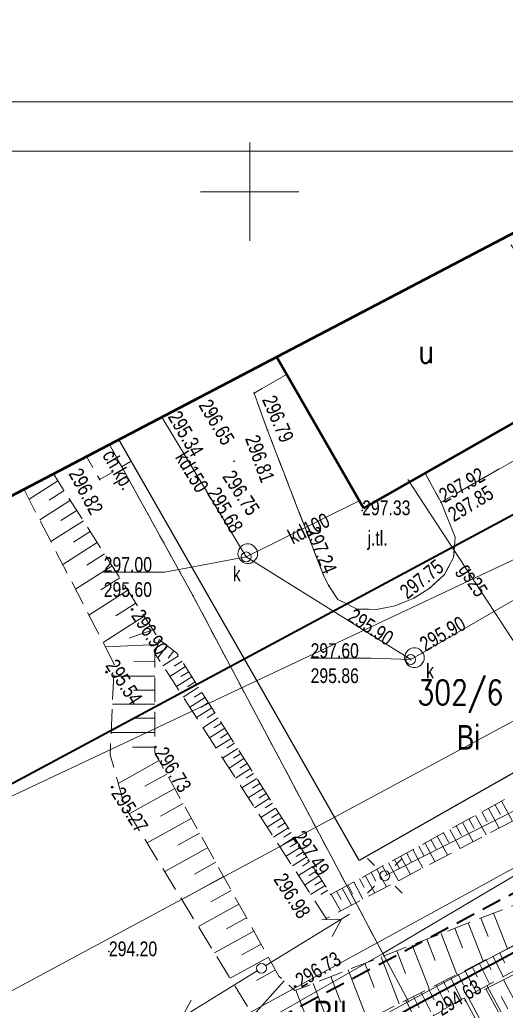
# Model space of a CAD drawing. Header units: metres. Extents: x 7437415 to 7437762, y 5556624 to 5556902.
# Tile 27 of 36: x 7437638 to 7437663, y 5556759 to 5556809. Entities that reach past the tile are written whole.
import ezdxf
from ezdxf.enums import TextEntityAlignment as Align

# ---------------------------------------------------------------- set-up
doc = ezdxf.new("R2010")
doc.units = ezdxf.units.M
doc.header["$MEASUREMENT"] = 0
for name, pattern in [('BUBZ01-500', [1.75, 1.25, -0.5]), ('DGN Style 3', [8.60601, 6.14715, -2.45886]), ('EGBU01-500', [1, 0.5, -0.5]), ('KTCR02-500', [1.5, 1, -0.5]), ('KTJZ01-500', [2, 1.5, -0.5])]:
    doc.linetypes.add(name, pattern=pattern)
doc.layers.get('0').update_dxf_attribs({"color": 250, "lineweight": 5})
for name, color, linetype, lineweight in [('203-Punkt załamania granicy działki nie stabilizowany', 7, 'Continuous', 5), ('510-Podpora jednosłupowa symb.-STPOW', 7, 'Continuous', 5), ('_TABELKA', 7, 'Continuous', 9), ('BUBZ01', 250, 'Continuous', 5), ('BUIB02_01', 250, 'Continuous', 5), ('D_skarpa', 7, 'DGN Style 3', 20), ('D_skarpa-symbol', 7, 'Continuous', 20), ('EGBB01', 250, 'Continuous', 5), ('EGBD03', 250, 'Continuous', 5), ('EGBK02', 250, 'Continuous', 5), ('EGBP04_03', 250, 'Continuous', 5), ('EGBU01', 250, 'Continuous', 5), ('komora podziemna - przewód kanalizacyjny (powierzchnia)', 7, 'Continuous', 5), ('KTCR02', 250, 'Continuous', 5), ('KTJZ01', 250, 'Continuous', 5), ('KTKR01', 250, 'Continuous', 5), ('latarnia (punkt)', 7, 'Continuous', 5), ('MPZP', 250, 'Continuous', 5), ('przewód elektroenergetyczny (linia)', 7, 'Continuous', 5), ('przewód gazowy (linia)', 7, 'Continuous', 5), ('przewód gazowy (linia)-Atr1', 7, 'Continuous', 5), ('przewód kanalizacyjny (linia)', 7, 'Continuous', 5), ('przewód kanalizacyjny (linia)-Atr1', 7, 'Continuous', 5), ('punkt o określonej wysokości (sieć kanalizacyjna)', 7, 'Continuous', 5), ('punkt o określonej wysokości (sieć kanalizacyjna)-Atr2', 7, 'Continuous', 5), ('punkt o określonej wysokości (sieć kanalizacyjna)-Atr3', 7, 'Continuous', 5), ('punkt wysokościowy naturalny', 7, 'Continuous', 5), ('punkt wysokościowy sztuczny', 7, 'Continuous', 5), ('RTPW01', 250, 'Continuous', 5), ('RTPW02', 250, 'Continuous', 5), ('rzedne dla projektanta', 250, 'Continuous', 5), ('SUPE04', 250, 'Continuous', 5), ('SUPG_01', 250, 'Continuous', 5), ('SUPT_01', 250, 'Continuous', 5), ('SUPW_01', 250, 'Continuous', 5), ('SUSM04_01_E', 250, 'Continuous', 5), ('Warstwa 1', 250, 'Continuous', 5), ('Warstwa 3', 250, 'Continuous', 5), ('właz okrągły - siec kanalizacyjna (punkt)', 7, 'Continuous', 5), ('właz okrągły - siec kanalizacyjna (punkt)-Atr17', 7, 'Continuous', 5)]:
    doc.layers.add(name, color=color, linetype=linetype, lineweight=lineweight)
doc.styles.get("Standard").update_dxf_attribs({"font": 'txt.shx', "width": 0.75})
doc.linetypes.add('KTOK05_01-500', pattern='A,3.75,[13,dgnlstyle-rozp_2015.shx,S=0.002778,R=0,X=0,Y=0],3.75', length=7.5)

# ---------------------------------------------------------------- blocks, each defined once
blk = doc.blocks.new('PW01')
at = {"layer": 'punkt wysokościowy naturalny', "linetype": 'Continuous', "lineweight": 13}
h = blk.add_hatch(color=0, dxfattribs=at)
edge = h.paths.add_edge_path()
edge.add_arc((0, 0), 0.45, 0, 360)
blk = doc.blocks.new('US22')
at = {"color": 0, "linetype": 'Continuous', "lineweight": 13, "ltscale": 10}
blk.add_circle((0, 0), 2.5, dxfattribs=at)
blk = doc.blocks.new('SM01')
at = {"color": 0, "linetype": 'Continuous', "lineweight": 13, "ltscale": 10}
for p, q in [((-5.3, 5.31), (-8.83, 8.84)), ((5.31, 5.31), (8.84, 8.84)), ((-5.3, -5.3), (-8.83, -8.83)), ((5.31, -5.3), (8.84, -8.83))]:
    blk.add_line(p, q, dxfattribs=at)
blk.add_circle((0, 0), 2.5, dxfattribs=at)
blk = doc.blocks.new('203')
at = {"layer": '203-Punkt załamania granicy działki nie stabilizowany', "linetype": 'Continuous', "lineweight": 13}
h = blk.add_hatch(color=96, dxfattribs=at)
edge = h.paths.add_edge_path()
edge.add_arc((0, 0), 0.45, 0, 360)
blk = doc.blocks.new('PW02')
at = {"layer": 'punkt wysokościowy sztuczny', "linetype": 'Continuous', "lineweight": 13}
h = blk.add_hatch(color=0, dxfattribs=at)
edge = h.paths.add_edge_path()
edge.add_arc((0, 0), 0.45, 0, 360)
blk = doc.blocks.new('510')
at = {"layer": '510-Podpora jednosłupowa symb.-STPOW', "color": 0, "linetype": 'Continuous', "lineweight": 13}
blk.add_circle((0, 0), 2.5, dxfattribs=at)
blk = doc.blocks.new('SUPE04')
at = {"layer": 'SUPE04', "color": 1, "linetype": 'Continuous', "lineweight": 13}
blk.add_line((5.25, 0), (0.25, 0), dxfattribs=at)
at = {"layer": 'SUPE04', "color": 1, "linetype": 'Continuous', "lineweight": 13, "flags": 128}
blk.add_lwpolyline([(3.9, 0.5), (4.766, 0), (3.9, -0.5)], dxfattribs=at)

msp = doc.modelspace()

# ---------------------------------------------------------------- linework, layer by layer
at = {"layer": '_TABELKA', "color": 7}
for points in [[(7437755.425, 5556804.566), (7437414.651, 5556804.566), (7437414.651, 5556658.066), (7437755.425, 5556658.066)], [(7437752.925, 5556802.066), (7437417.151, 5556802.066), (7437417.151, 5556660.566), (7437752.925, 5556660.566)]]:
    msp.add_lwpolyline(points, close=True, dxfattribs=at)
at = {"layer": 'BUBZ01', "color": 7, "linetype": 'BUBZ01-500', "lineweight": 13, "flags": 128}
for points in [[(7437640.018, 5556785.654), (7437638.515, 5556784.867), (7437643.11, 5556775.98), (7437642.9, 5556771.37), (7437643.65, 5556768.72), (7437650.54, 5556757.5), (7437653.18, 5556756.46), (7437670.11, 5556765.04), (7437677.9, 5556769.59), (7437683.09, 5556775.4), (7437676.3, 5556770.28), (7437669.43, 5556766.05), (7437652.3, 5556759.37), (7437651.48, 5556760.11), (7437645.17, 5556771.48), (7437645.18, 5556776.52), (7437645.4, 5556777.22), (7437640.018, 5556785.654)], [(7437645.4, 5556777.22), (7437646.3, 5556776.53), (7437654.12, 5556764.26), (7437666.36, 5556770.95), (7437677.29, 5556776.98), (7437678.76, 5556776.43), (7437667.36, 5556770.08), (7437653.89, 5556763.04), (7437645.18, 5556776.52), (7437645.4, 5556777.22)]]:
    msp.add_lwpolyline(points, close=True, dxfattribs=at)
at = {"layer": 'BUBZ01', "color": 7, "linetype": 'Continuous', "lineweight": 13, "flags": 128}
for points in [[(7437640.25, 5556785.29), (7437638.78, 5556784.36)], [(7437640.56, 5556784.81), (7437639.8, 5556784.32)], [(7437640.88, 5556784.31), (7437639.32, 5556783.31)], [(7437641.21, 5556783.79), (7437640.4, 5556783.28)], [(7437641.54, 5556783.26), (7437639.89, 5556782.21)], [(7437641.89, 5556782.72), (7437641.04, 5556782.17)], [(7437642.25, 5556782.16), (7437640.5, 5556781.04)], [(7437642.62, 5556781.58), (7437641.72, 5556781)], [(7437643, 5556780.98), (7437641.14, 5556779.79)], [(7437643.39, 5556780.36), (7437642.43, 5556779.75)], [(7437643.8, 5556779.73), (7437641.82, 5556778.47)], [(7437644.21, 5556779.08), (7437643.2, 5556778.43)], [(7437644.64, 5556778.41), (7437642.55, 5556777.07)], [(7437645.08, 5556777.72), (7437643.87, 5556777.29)], [(7437645.32, 5556776.97), (7437642.66, 5556776.86)], [(7437645.8, 5556776.92), (7437645.32, 5556776.3)], [(7437646.38, 5556776.4), (7437645.59, 5556775.88)], [(7437646.15, 5556776.65), (7437645.86, 5556776.27)], [(7437645.18, 5556776.11), (7437644.11, 5556776.12)], [(7437646.56, 5556776.13), (7437646.16, 5556775.87)], [(7437646.73, 5556775.86), (7437645.93, 5556775.35)], [(7437646.9, 5556775.59), (7437646.5, 5556775.34)], [(7437645.18, 5556775.36), (7437643.08, 5556775.36)], [(7437647.06, 5556775.33), (7437646.27, 5556774.83)], [(7437647.23, 5556775.07), (7437646.84, 5556774.82)], [(7437645.18, 5556774.65), (7437644.11, 5556774.65)], [(7437647.4, 5556774.8), (7437646.61, 5556774.3)], [(7437647.57, 5556774.54), (7437647.18, 5556774.29)], [(7437645.17, 5556773.94), (7437643.02, 5556773.94)], [(7437647.73, 5556774.28), (7437646.95, 5556773.78)], [(7437647.9, 5556774.02), (7437647.51, 5556773.77)], [(7437648.07, 5556773.76), (7437647.29, 5556773.26)], [(7437648.23, 5556773.5), (7437647.84, 5556773.25)], [(7437645.17, 5556773.22), (7437644.08, 5556773.22)], [(7437648.4, 5556773.24), (7437647.62, 5556772.74)], [(7437648.56, 5556772.98), (7437648.18, 5556772.73)], [(7437645.17, 5556772.49), (7437642.95, 5556772.5)], [(7437648.73, 5556772.72), (7437647.96, 5556772.22)], [(7437648.89, 5556772.46), (7437648.51, 5556772.21)], [(7437649.06, 5556772.2), (7437648.29, 5556771.71)], [(7437649.22, 5556771.95), (7437648.84, 5556771.7)], [(7437645.17, 5556771.76), (7437644.04, 5556771.76)], [(7437649.39, 5556771.69), (7437648.62, 5556771.2)], [(7437649.55, 5556771.43), (7437649.17, 5556771.19)], [(7437645.4, 5556771.07), (7437643.31, 5556769.91)], [(7437649.71, 5556771.18), (7437648.95, 5556770.69)], [(7437649.87, 5556770.92), (7437649.49, 5556770.68)], [(7437645.78, 5556770.38), (7437644.66, 5556769.76)], [(7437650.04, 5556770.67), (7437649.28, 5556770.18)], [(7437650.2, 5556770.41), (7437649.82, 5556770.17)], [(7437650.36, 5556770.16), (7437649.6, 5556769.68)], [(7437650.52, 5556769.91), (7437650.14, 5556769.67)], [(7437646.19, 5556769.65), (7437643.87, 5556768.36)], [(7437650.68, 5556769.65), (7437649.93, 5556769.17)], [(7437650.84, 5556769.4), (7437650.47, 5556769.16)], [(7437646.61, 5556768.89), (7437645.47, 5556768.25)], [(7437651, 5556769.15), (7437650.25, 5556768.67)], [(7437651.16, 5556768.9), (7437650.79, 5556768.66)], [(7437662.81, 5556769.01), (7437663.37, 5556767.99)], [(7437651.32, 5556768.65), (7437650.57, 5556768.17)], [(7437651.48, 5556768.4), (7437651.11, 5556768.16)], [(7437661.81, 5556768.46), (7437662.08, 5556767.96)], [(7437662.14, 5556768.64), (7437662.69, 5556767.64)], [(7437662.47, 5556768.83), (7437662.75, 5556768.32)], [(7437647.03, 5556768.13), (7437644.78, 5556766.88)], [(7437651.64, 5556768.15), (7437650.89, 5556767.68)], [(7437651.8, 5556767.9), (7437651.43, 5556767.67)], [(7437660.82, 5556767.92), (7437661.36, 5556766.94)], [(7437661.15, 5556768.1), (7437661.42, 5556767.61)], [(7437661.48, 5556768.28), (7437662.02, 5556767.29)], [(7437647.45, 5556767.37), (7437646.34, 5556766.76)], [(7437651.96, 5556767.65), (7437651.21, 5556767.18)], [(7437652.11, 5556767.41), (7437651.74, 5556767.17)], [(7437659.86, 5556767.4), (7437660.12, 5556766.91)], [(7437660.18, 5556767.57), (7437660.71, 5556766.6)], [(7437660.5, 5556767.75), (7437660.77, 5556767.26)], [(7437652.27, 5556767.16), (7437651.53, 5556766.69)], [(7437652.43, 5556766.91), (7437652.06, 5556766.68)], [(7437658.91, 5556766.88), (7437659.42, 5556765.93)], [(7437659.22, 5556767.05), (7437659.48, 5556766.57)], [(7437659.54, 5556767.22), (7437660.06, 5556766.27)], [(7437647.86, 5556766.63), (7437645.68, 5556765.42)], [(7437652.59, 5556766.67), (7437651.85, 5556766.2)], [(7437652.74, 5556766.42), (7437652.37, 5556766.19)], [(7437657.98, 5556766.37), (7437658.23, 5556765.9)], [(7437658.29, 5556766.54), (7437658.8, 5556765.6)], [(7437658.6, 5556766.71), (7437658.85, 5556766.24)], [(7437648.27, 5556765.9), (7437647.19, 5556765.3)], [(7437652.9, 5556766.18), (7437652.17, 5556765.71)], [(7437653.05, 5556765.93), (7437652.69, 5556765.7)], [(7437657.06, 5556765.87), (7437657.56, 5556764.96)], [(7437657.37, 5556766.03), (7437657.62, 5556765.58)], [(7437657.67, 5556766.2), (7437658.17, 5556765.28)], [(7437653.21, 5556765.69), (7437652.48, 5556765.22)], [(7437653.37, 5556765.44), (7437653, 5556765.21)], [(7437656.17, 5556765.38), (7437656.41, 5556764.93)], [(7437656.46, 5556765.54), (7437656.95, 5556764.64)], [(7437656.76, 5556765.7), (7437657.01, 5556765.25)], [(7437648.67, 5556765.18), (7437646.55, 5556764)], [(7437653.52, 5556765.2), (7437652.79, 5556764.74)], [(7437653.67, 5556764.96), (7437653.31, 5556764.73)], [(7437655.29, 5556764.9), (7437655.76, 5556764.02)], [(7437655.58, 5556765.06), (7437655.82, 5556764.62)], [(7437655.87, 5556765.22), (7437656.36, 5556764.33)], [(7437649.06, 5556764.47), (7437648.02, 5556763.89)], [(7437653.83, 5556764.72), (7437653.1, 5556764.26)], [(7437653.98, 5556764.48), (7437653.62, 5556764.25)], [(7437654.42, 5556764.43), (7437654.66, 5556764)], [(7437654.71, 5556764.58), (7437655.18, 5556763.71)], [(7437655, 5556764.74), (7437655.23, 5556764.3)], [(7437654.15, 5556764.27), (7437654.61, 5556763.42)], [(7437649.45, 5556763.77), (7437647.39, 5556762.63)], [(7437649.83, 5556763.08), (7437648.82, 5556762.52)], [(7437661.76, 5556763.06), (7437662.13, 5556762.12)], [(7437662.4, 5556763.31), (7437663.11, 5556761.49)], [(7437650.21, 5556762.4), (7437648.21, 5556761.29)], [(7437660.43, 5556762.54), (7437660.82, 5556761.54)], [(7437661.11, 5556762.81), (7437661.87, 5556760.86)], [(7437659.01, 5556761.99), (7437659.43, 5556760.91)], [(7437659.73, 5556762.27), (7437660.54, 5556760.19)], [(7437650.58, 5556761.73), (7437649.6, 5556761.19)], [(7437657.48, 5556761.39), (7437657.93, 5556760.24)], [(7437658.26, 5556761.69), (7437659.12, 5556759.47)], [(7437650.95, 5556761.07), (7437649.01, 5556760)], [(7437656.68, 5556761.08), (7437657.61, 5556758.7)], [(7437662.02, 5556760.94), (7437662.28, 5556760.42)], [(7437662.37, 5556761.12), (7437662.89, 5556760.09)], [(7437662.71, 5556761.29), (7437662.97, 5556760.78)], [(7437651.31, 5556760.42), (7437650.35, 5556759.89)], [(7437655, 5556760.42), (7437655.99, 5556757.88)], [(7437655.86, 5556760.76), (7437656.33, 5556759.53)], [(7437660.95, 5556760.4), (7437661.5, 5556759.33)], [(7437661.31, 5556760.58), (7437661.58, 5556760.05)], [(7437661.67, 5556760.76), (7437662.2, 5556759.71)], [(7437651.76, 5556759.86), (7437650.17, 5556758.1)], [(7437654.12, 5556760.08), (7437654.63, 5556758.77)], [(7437659.85, 5556759.84), (7437660.13, 5556759.29)], [(7437660.22, 5556760.03), (7437660.78, 5556758.93)], [(7437660.59, 5556760.22), (7437660.87, 5556759.67)], [(7437652.34, 5556759.39), (7437652.89, 5556757.99)], [(7437653.22, 5556759.73), (7437654.28, 5556757.02)], [(7437659.1, 5556759.46), (7437659.39, 5556758.9)], [(7437659.48, 5556759.65), (7437660.05, 5556758.53)], [(7437662.99, 5556757.9), (7437662.06, 5556759.63)], [(7437657.94, 5556758.87), (7437658.53, 5556757.71)], [(7437658.33, 5556759.07), (7437658.62, 5556758.49)], [(7437658.72, 5556759.27), (7437659.3, 5556758.12)], [(7437661.84, 5556757.28), (7437660.91, 5556759)]]:
    msp.add_lwpolyline(points, dxfattribs=at)
at = {"layer": 'BUBZ01', "color": 7, "linetype": 'BUBZ01-500', "lineweight": 13, "flags": 128}
msp.add_lwpolyline([(7437649.055, 5556752.478), (7437665.84, 5556761.7), (7437669.56, 5556761.45), (7437655.14, 5556753.67), (7437639.69, 5556745.22), (7437638.72, 5556747.2), (7437649.055, 5556752.478)], dxfattribs=at)
at = {"layer": 'BUIB02_01', "color": 212, "linetype": 'Continuous', "lineweight": 40, "flags": 128}
msp.add_lwpolyline([(7437631.582, 5556743.722), (7437658.25, 5556758.524), (7437681.414, 5556770.995), (7437736.328, 5556800.083), (7437739.446, 5556801.87)], dxfattribs=at)
at = {"layer": 'D_skarpa', "flags": 128}
msp.add_lwpolyline([(7437639.094, 5556747.391), (7437639.251, 5556747.471), (7437639.697, 5556747.699), (7437640.142, 5556747.926), (7437640.587, 5556748.154), (7437641.033, 5556748.381), (7437641.478, 5556748.609), (7437641.924, 5556748.836), (7437642.369, 5556749.064), (7437642.814, 5556749.291), (7437643.26, 5556749.518), (7437643.705, 5556749.746), (7437644.151, 5556749.973), (7437644.596, 5556750.201), (7437645.041, 5556750.428), (7437645.487, 5556750.656), (7437645.932, 5556750.883), (7437646.378, 5556751.111), (7437646.823, 5556751.338), (7437647.268, 5556751.566), (7437647.714, 5556751.793), (7437648.159, 5556752.021), (7437648.605, 5556752.248), (7437649.05, 5556752.475), (7437649.489, 5556752.715), (7437649.928, 5556752.954), (7437650.367, 5556753.194), (7437650.806, 5556753.433), (7437651.245, 5556753.673), (7437651.684, 5556753.912), (7437652.122, 5556754.152), (7437652.561, 5556754.391), (7437653, 5556754.631), (7437653.439, 5556754.87), (7437653.878, 5556755.11), (7437654.317, 5556755.349), (7437654.756, 5556755.589), (7437655.195, 5556755.828), (7437655.634, 5556756.068), (7437656.073, 5556756.307), (7437656.512, 5556756.547), (7437656.951, 5556756.786), (7437657.389, 5556757.026), (7437657.828, 5556757.265), (7437658.267, 5556757.505), (7437658.706, 5556757.744), (7437659.145, 5556757.984), (7437659.586, 5556758.22), (7437660.031, 5556758.448), (7437660.476, 5556758.676), (7437660.921, 5556758.904), (7437661.366, 5556759.132), (7437661.812, 5556759.36), (7437662.257, 5556759.588), (7437662.702, 5556759.816), (7437663.147, 5556760.044), (7437663.592, 5556760.272), (7437664.037, 5556760.5), (7437664.482, 5556760.728), (7437664.927, 5556760.955), (7437665.372, 5556761.183), (7437665.818, 5556761.411), (7437666.263, 5556761.639), (7437666.708, 5556761.867), (7437667.153, 5556762.095), (7437667.598, 5556762.323), (7437668.043, 5556762.551), (7437668.488, 5556762.779), (7437668.933, 5556763.007), (7437669.379, 5556763.235), (7437669.824, 5556763.463), (7437670.264, 5556763.7), (7437670.696, 5556763.953), (7437671.128, 5556764.205), (7437671.56, 5556764.458), (7437671.992, 5556764.71), (7437672.424, 5556764.963), (7437672.855, 5556765.215), (7437673.287, 5556765.468), (7437673.719, 5556765.72), (7437674.151, 5556765.973), (7437674.583, 5556766.225), (7437675.015, 5556766.478), (7437675.447, 5556766.731), (7437675.879, 5556766.983), (7437676.311, 5556767.236), (7437676.742, 5556767.488), (7437677.174, 5556767.741), (7437677.606, 5556767.993), (7437678.038, 5556768.246), (7437678.47, 5556768.498), (7437678.867, 5556768.815), (7437679.159, 5556769.052), (7437679.413, 5556769.257), (7437679.664, 5556769.461)], dxfattribs=at)
at = {"layer": 'D_skarpa-symbol', "flags": 128}
for points in [[(7437663.571, 5556758.674), (7437662.901, 5556759.918)], [(7437662.69, 5556758.2), (7437662.011, 5556759.462)], [(7437661.81, 5556757.726), (7437661.121, 5556759.006)], [(7437663.131, 5556758.437), (7437662.793, 5556759.063)]]:
    msp.add_lwpolyline(points, dxfattribs=at)
at = {"layer": 'EGBB01', "color": 7, "linetype": 'Continuous', "lineweight": 53, "flags": 128}
for points in [[(7437655.78, 5556783.9), (7437651.364, 5556791.596)], [(7437664.22, 5556788.71), (7437655.78, 5556783.9)]]:
    msp.add_lwpolyline(points, dxfattribs=at)
at = {"layer": 'EGBD03', "color": 96, "linetype": 'Continuous', "lineweight": 13, "flags": 128}
for points in [[(7437642.867, 5556787.146), (7437647.11, 5556779.46)], [(7437647.11, 5556779.46), (7437656.77, 5556761.25)], [(7437656.77, 5556761.25), (7437683.04, 5556776.81)], [(7437685.08, 5556773.21), (7437658.07, 5556758.81)], [(7437630.48, 5556746.22), (7437656.77, 5556761.25)], [(7437658.07, 5556758.81), (7437656.77, 5556761.25)], [(7437631.6, 5556744.22), (7437658.07, 5556758.81)]]:
    msp.add_lwpolyline(points, dxfattribs=at)
at = {"layer": 'EGBU01', "color": 96, "linetype": 'EGBU01-500', "lineweight": 13, "flags": 128}
for points in [[(7437642.867, 5556787.146), (7437647.11, 5556779.46)], [(7437647.11, 5556779.46), (7437642.867, 5556787.146)], [(7437647.11, 5556779.46), (7437656.77, 5556761.25)], [(7437656.77, 5556761.25), (7437647.11, 5556779.46)], [(7437656.77, 5556761.25), (7437683.04, 5556776.81)], [(7437683.04, 5556776.81), (7437656.77, 5556761.25)]]:
    msp.add_lwpolyline(points, dxfattribs=at)
at = {"layer": 'komora podziemna - przewód kanalizacyjny (powierzchnia)', "color": 36, "linetype": 'Continuous', "lineweight": 13, "flags": 128}
for points in [[(7437650.4, 5556781.59), (7437650.39, 5556781.49), (7437650.36, 5556781.39), (7437650.3, 5556781.3), (7437650.23, 5556781.22), (7437650.15, 5556781.16), (7437650.05, 5556781.11), (7437649.95, 5556781.09), (7437649.85, 5556781.09), (7437649.75, 5556781.11), (7437649.65, 5556781.16), (7437649.57, 5556781.22), (7437649.5, 5556781.3), (7437649.44, 5556781.39), (7437649.41, 5556781.49), (7437649.4, 5556781.59), (7437649.41, 5556781.69), (7437649.44, 5556781.79), (7437649.5, 5556781.88), (7437649.57, 5556781.96), (7437649.65, 5556782.02), (7437649.75, 5556782.07), (7437649.85, 5556782.09), (7437649.95, 5556782.09), (7437650.05, 5556782.07), (7437650.15, 5556782.02), (7437650.23, 5556781.96), (7437650.3, 5556781.88), (7437650.36, 5556781.79), (7437650.39, 5556781.69), (7437650.4, 5556781.59)], [(7437658.88, 5556776.3), (7437658.87, 5556776.2), (7437658.84, 5556776.1), (7437658.78, 5556776.01), (7437658.71, 5556775.93), (7437658.63, 5556775.87), (7437658.53, 5556775.82), (7437658.43, 5556775.8), (7437658.33, 5556775.8), (7437658.23, 5556775.82), (7437658.13, 5556775.87), (7437658.05, 5556775.93), (7437657.98, 5556776.01), (7437657.92, 5556776.1), (7437657.89, 5556776.2), (7437657.88, 5556776.3), (7437657.89, 5556776.4), (7437657.92, 5556776.5), (7437657.98, 5556776.59), (7437658.05, 5556776.67), (7437658.13, 5556776.73), (7437658.23, 5556776.78), (7437658.33, 5556776.8), (7437658.43, 5556776.8), (7437658.53, 5556776.78), (7437658.63, 5556776.73), (7437658.71, 5556776.67), (7437658.78, 5556776.59), (7437658.84, 5556776.5), (7437658.87, 5556776.4), (7437658.88, 5556776.3)]]:
    msp.add_lwpolyline(points, close=True, dxfattribs=at)
at = {"layer": 'KTCR02', "color": 7, "linetype": 'KTCR02-500', "lineweight": 13, "flags": 128}
for points in [[(7437665.291, 5556798.891), (7437663.064, 5556797.724), (7437663.35, 5556797.22), (7437665.47, 5556793.29), (7437664.22, 5556788.71), (7437658.92, 5556785.68), (7437659.73, 5556784.21), (7437665.01, 5556787.22), (7437665.59, 5556786.48), (7437666.12, 5556785.98), (7437666.84, 5556785.69), (7437667.38, 5556785.74), (7437675.94, 5556790.63), (7437676.31, 5556791.28), (7437676.47, 5556792.28), (7437676.39, 5556793.29), (7437676.08, 5556794.25), (7437675.56, 5556795.12), (7437674.87, 5556795.84), (7437674.02, 5556796.41), (7437673.06, 5556796.76), (7437672.05, 5556796.87), (7437671.05, 5556796.77), (7437670.13, 5556796.38), (7437667.55, 5556794.96), (7437665.291, 5556798.891)], [(7437643.35, 5556787.399), (7437641.703, 5556786.536), (7437642.37, 5556785.36), (7437643.98, 5556786.3), (7437643.35, 5556787.399)]]:
    msp.add_lwpolyline(points, close=True, dxfattribs=at)
at = {"layer": 'KTJZ01', "color": 7, "linetype": 'KTJZ01-500', "lineweight": 13, "flags": 128}
for points in [[(7437651.362, 5556791.595), (7437643.343, 5556787.396), (7437648.19, 5556778.92), (7437655.57, 5556765.98), (7437663.42, 5556770.45), (7437676.91, 5556778.17), (7437675.01, 5556781.56), (7437675.11, 5556782.48), (7437675.77, 5556783.33), (7437676.52, 5556783.95), (7437677.46, 5556784.41), (7437678.43, 5556784.63), (7437679.46, 5556784.67), (7437680.43, 5556784.44), (7437681.37, 5556784), (7437682.16, 5556783.33), (7437682.81, 5556782.48), (7437676.39, 5556793.29), (7437676.47, 5556792.28), (7437676.31, 5556791.28), (7437675.94, 5556790.63), (7437669.49, 5556786.95), (7437667.38, 5556785.74), (7437666.84, 5556785.69), (7437666.12, 5556785.98), (7437665.59, 5556786.48), (7437665.01, 5556787.22), (7437659.73, 5556784.21), (7437660.45, 5556782.43), (7437660.37, 5556781.39), (7437659.91, 5556780.53), (7437659.17, 5556779.86), (7437658.32, 5556779.31), (7437657.39, 5556778.94), (7437656.43, 5556778.75), (7437655.43, 5556778.78), (7437654.49, 5556779.27), (7437654.02, 5556779.96), (7437653.79, 5556780.41), (7437650.9, 5556787.87), (7437650.22, 5556789.76), (7437651.87, 5556790.71), (7437651.362, 5556791.595)], [(7437658.92, 5556785.68), (7437659.73, 5556784.21), (7437660.45, 5556782.43), (7437660.37, 5556781.39), (7437659.91, 5556780.53), (7437659.17, 5556779.86), (7437658.32, 5556779.31), (7437657.39, 5556778.94), (7437656.43, 5556778.75), (7437655.43, 5556778.78), (7437654.49, 5556779.27), (7437654.02, 5556779.96), (7437653.79, 5556780.41), (7437650.9, 5556787.87), (7437650.22, 5556789.76), (7437651.87, 5556790.71), (7437655.78, 5556783.9), (7437658.92, 5556785.68)]]:
    msp.add_lwpolyline(points, close=True, dxfattribs=at)
at = {"layer": 'KTKR01', "color": 7, "linetype": 'Continuous', "lineweight": 30, "flags": 128}
msp.add_lwpolyline([(7437685.25, 5556778.28), (7437682.81, 5556782.48), (7437682.16, 5556783.33), (7437681.37, 5556784), (7437680.43, 5556784.44), (7437679.46, 5556784.67), (7437678.43, 5556784.63), (7437677.46, 5556784.41), (7437676.52, 5556783.95), (7437675.77, 5556783.33), (7437675.11, 5556782.48), (7437675.01, 5556781.56), (7437676.91, 5556778.17), (7437663.42, 5556770.45), (7437655.57, 5556765.98), (7437650.54, 5556774.83), (7437648.19, 5556778.92), (7437643.343, 5556787.396)], dxfattribs=at)
at = {"layer": 'MPZP', "color": 212, "linetype": 'KTOK05_01-500', "lineweight": 40, "flags": 128}
msp.add_lwpolyline([(7437480.35, 5556702.039), (7437498.164, 5556705.138), (7437519.727, 5556710.673), (7437570.307, 5556733.919), (7437638.513, 5556770.222), (7437729.943, 5556819.329)], dxfattribs=at)
at = {"layer": 'MPZP', "color": 212, "linetype": 'KTCR02-500', "lineweight": 40, "flags": 128}
msp.add_lwpolyline([(7437738.295, 5556803.984), (7437715.191, 5556791.784), (7437661.349, 5556763.226), (7437574.511, 5556717.006), (7437530.05, 5556696.506), (7437525.798, 5556698.029), (7437514.19, 5556719.761)], dxfattribs=at)
at = {"layer": 'przewód elektroenergetyczny (linia)', "color": 1, "linetype": 'Continuous', "lineweight": 13, "flags": 128}
msp.add_lwpolyline([(7437656.87, 5556765.21), (7437682.33, 5556778.03), (7437683.26, 5556778.5)], dxfattribs=at)
at = {"layer": 'przewód gazowy (linia)', "color": 52, "linetype": 'Continuous', "lineweight": 13, "flags": 128}
msp.add_lwpolyline([(7437658.04, 5556785.36), (7437665.38, 5556774.15)], dxfattribs=at)
at = {"layer": 'przewód kanalizacyjny (linia)', "color": 36, "linetype": 'Continuous', "lineweight": 13, "flags": 128}
for points in [[(7437645.528, 5556788.539), (7437649.82, 5556781.43), (7437658.19, 5556776.21), (7437672.24, 5556784.32), (7437681.08, 5556785.33)], [(7437649.82, 5556781.43), (7437655.56, 5556784.28)]]:
    msp.add_lwpolyline(points, dxfattribs=at)
at = {"layer": 'punkt o określonej wysokości (sieć kanalizacyjna)-Atr2', "color": 7, "flags": 128}
for points in [[(7437649.82, 5556781.43), (7437645.68, 5556780.65), (7437642.576, 5556780.65)], [(7437658.19, 5556776.21), (7437656.18, 5556776.27), (7437653.098, 5556776.27)]]:
    msp.add_lwpolyline(points, dxfattribs=at)
at = {"layer": 'rzedne dla projektanta', "color": 7, "linetype": 'Continuous', "lineweight": 40}
for centre in [(7437644.03, 5556778.76), (7437642.71, 5556775.57), (7437645.21, 5556771.76), (7437643.01, 5556769.72), (7437652.31, 5556759.58)]:
    msp.add_circle(centre, 0.0225, dxfattribs=at)
at = {"layer": 'SUPG_01', "color": 52, "linetype": 'Continuous', "lineweight": 13, "flags": 128}
msp.add_lwpolyline([(7437732.989, 5556813.733), (7437728.61, 5556811.05), (7437696.05, 5556793.43), (7437665.38, 5556774.15), (7437624.73, 5556752.297)], dxfattribs=at)
at = {"layer": 'SUPT_01', "color": 30, "linetype": 'Continuous', "lineweight": 13, "flags": 128}
msp.add_lwpolyline([(7437624.834, 5556744.449), (7437654.2, 5556760.54), (7437665.43, 5556766.7), (7437672.97, 5556770.83), (7437672.97, 5556770.83), (7437705.49, 5556788.37), (7437705.49, 5556788.37), (7437729.04, 5556801.46), (7437729.04, 5556801.46), (7437737.403, 5556805.623)], dxfattribs=at)
at = {"layer": 'SUPW_01', "color": 5, "linetype": 'Continuous', "lineweight": 13, "flags": 128}
msp.add_lwpolyline([(7437624.519, 5556762.969), (7437672.34, 5556785.48), (7437678.49, 5556788.41), (7437671.106, 5556801.936)], dxfattribs=at)
at = {"layer": 'Warstwa 1', "color": 207, "linetype": 'Continuous', "lineweight": 53, "true_color": 0x6e1e6e, "flags": 128}
msp.add_lwpolyline([(7437466.384, 5556694.725), (7437479.253, 5556654.299), (7437507.556, 5556623.548), (7437507.556, 5556623.548), (7437761.553, 5556761.255), (7437724.258, 5556829.774), (7437466.384, 5556694.725)], close=True, dxfattribs=at)
at = {"layer": 'Warstwa 3', "color": 7, "linetype": 'Continuous', "lineweight": 0}
for p, q in [((7437650, 5556802.5), (7437650, 5556797.5)), ((7437647.5, 5556800), (7437652.5, 5556800))]:
    msp.add_line(p, q, dxfattribs=at)

# ---------------------------------------------------------------- block references
at = {"layer": 'EGBP04_03', "color": 96, "linetype": 'Continuous', "lineweight": 13, "xscale": 0.1, "yscale": 0.1, "zscale": 0.1}
for p in [(7437647.11, 5556779.46), (7437656.77, 5556761.25), (7437658.07, 5556758.81)]:
    msp.add_blockref('203', p, dxfattribs=at)
at = {"layer": 'latarnia (punkt)', "color": 7, "linetype": 'Continuous', "lineweight": 13, "xscale": 0.1, "yscale": 0.1, "zscale": 0.1}
msp.add_blockref('SM01', (7437656.87, 5556765.21), dxfattribs=at)
at = {"layer": 'punkt o określonej wysokości (sieć kanalizacyjna)', "color": 7, "linetype": 'Continuous', "lineweight": 13, "xscale": 0.1, "yscale": 0.1, "zscale": 0.1}
for p in [(7437649.52, 5556781.92), (7437649.82, 5556781.43), (7437657.89, 5556776.4), (7437658.8, 5556776.56), (7437658.19, 5556776.21)]:
    msp.add_blockref('PW01', p, dxfattribs=at)
at = {"layer": 'RTPW02', "color": 7, "linetype": 'Continuous', "lineweight": 13, "xscale": 0.1, "yscale": 0.1, "zscale": 0.1}
for p in [(7437650.22, 5556789.76), (7437648.06, 5556788.78), (7437650.9, 5556787.87), (7437649.21, 5556786.29), (7437642.37, 5556785.36), (7437659.73, 5556784.21), (7437659.87, 5556784.25), (7437655.72, 5556783.79), (7437654.02, 5556779.96), (7437659.17, 5556779.86), (7437654.12, 5556764.26), (7437653.89, 5556763.04), (7437642.84, 5556761.36)]:
    msp.add_blockref('PW02', p, dxfattribs=at)
at = {"layer": 'SUPE04', "color": 1, "linetype": 'Continuous', "lineweight": 13}
for rotation in [31.46900000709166, 211.6509999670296]:
    msp.add_blockref('SUPE04', (7437650.6, 5556760.51), dxfattribs=dict(at, rotation=rotation))
at = {"layer": 'SUSM04_01_E', "color": 7, "linetype": 'Continuous', "lineweight": 13, "xscale": 0.1, "yscale": 0.1, "zscale": 0.1}
msp.add_blockref('510', (7437650.6, 5556760.51), dxfattribs=at)
at = {"layer": 'właz okrągły - siec kanalizacyjna (punkt)', "color": 7, "linetype": 'Continuous', "lineweight": 13, "xscale": 0.1, "yscale": 0.1, "zscale": 0.1}
for p in [(7437649.82, 5556781.43), (7437658.19, 5556776.21)]:
    msp.add_blockref('US22', p, dxfattribs=at)

# ---------------------------------------------------------------- texts
at = {"layer": 'EGBB01', "color": 7, "linetype": 'Continuous', "lineweight": 30, "width": 0.8}
msp.add_text('u', height=1.25, dxfattribs=at).set_placement((7437658.98, 5556791.91), align=Align.MIDDLE_CENTER)
at = {"layer": 'EGBD03', "color": 96, "linetype": 'Continuous', "lineweight": 30, "width": 0.8}
msp.add_text('302/6', height=1.25, dxfattribs=at).set_placement((7437658.53, 5556773.91))
at = {"layer": 'EGBK02', "color": 96, "linetype": 'Continuous', "lineweight": 30, "insert": (7437653.251, 5556758.857), "char_height": 1.25, "attachment_point": 1, "line_spacing_factor": 0.6}
msp.add_mtext('\\FWORKING_1250;\\H1x;\\W0.8;RII', dxfattribs=at)
at = {"layer": 'EGBU01', "color": 96, "linetype": 'Continuous', "lineweight": 30, "insert": (7437660.53, 5556771.629), "char_height": 1.25, "attachment_point": 7, "line_spacing_factor": 0.6}
msp.add_mtext('\\FWORKING_1250;\\H1x;\\W0.8;Bi', dxfattribs=at)
at = {"layer": 'KTCR02', "color": 7, "linetype": 'Continuous', "lineweight": 13, "insert": (7437642.282, 5556786.484), "char_height": 0.75, "attachment_point": 7, "rotation": 300.371, "line_spacing_factor": 0.6}
msp.add_mtext('\\FWORKING_1250;\\H1x;\\W0.8;ch.kp.', dxfattribs=at)
at = {"layer": 'KTJZ01', "color": 7, "linetype": 'Continuous', "lineweight": 13, "insert": (7437655.99, 5556781.78), "char_height": 0.75, "attachment_point": 7, "line_spacing_factor": 0.6}
msp.add_mtext('\\FWORKING_1250;\\H1x;\\W0.8;j.tl.', dxfattribs=at)
at = {"layer": 'przewód gazowy (linia)-Atr1', "color": 7, "insert": (7437660.795, 5556780.922), "char_height": 0.75, "attachment_point": 4, "rotation": 303.216, "line_spacing_factor": 0.6}
msp.add_mtext('\\FWORKING_1250;\\H1x;\\W0.8;gs25', dxfattribs=at)
at = {"layer": 'przewód kanalizacyjny (linia)-Atr1', "color": 36, "char_height": 0.75, "attachment_point": 4, "line_spacing_factor": 0.6}
for s, insert, rotation in [('\\FWORKING_1250;\\H1x;\\W0.8;kd150', (7437646.503, 5556786.685), 301.121), ('\\FWORKING_1250;\\H1x;\\W0.8;kd100', (7437652.026, 5556782.388), 26.405)]:
    msp.add_mtext(s, dxfattribs=dict(at, insert=insert, rotation=rotation))
at = {"layer": 'punkt o określonej wysokości (sieć kanalizacyjna)-Atr2', "color": 36, "char_height": 0.75, "attachment_point": 7, "line_spacing_factor": 0.6}
for s, insert, rotation in [('\\FWORKING_1250;\\H1x;\\W0.8;295.34', (7437645.803, 5556788.555), 300.315), ('\\FWORKING_1250;\\H1x;\\W0.8;295.68', (7437647.795, 5556784.672), 300.834), ('\\FWORKING_1250;\\H1x;\\W0.8;295.90', (7437654.924, 5556778.21), 327.134), ('\\FWORKING_1250;\\H1x;\\W0.8;295.90', (7437658.934, 5556776.583), 29.604)]:
    msp.add_mtext(s, dxfattribs=dict(at, insert=insert, rotation=rotation))
for s, insert in [('\\FWORKING_1250;\\H1x;\\W0.8;297.00', (7437642.576, 5556780.657)), ('\\FWORKING_1250;\\H1x;\\W0.8;297.60', (7437653.098, 5556776.277))]:
    msp.add_mtext(s, dxfattribs=dict(at, insert=insert))
at = {"layer": 'punkt o określonej wysokości (sieć kanalizacyjna)-Atr3', "color": 36, "char_height": 0.75, "attachment_point": 7, "line_spacing_factor": 0.6}
for s, insert in [('\\FWORKING_1250;\\H1x;\\W0.8;295.60', (7437642.576, 5556779.382)), ('\\FWORKING_1250;\\H1x;\\W0.8;295.86', (7437653.098, 5556775.002))]:
    msp.add_mtext(s, dxfattribs=dict(at, insert=insert))
at = {"layer": 'RTPW01', "color": 7, "linetype": 'Continuous', "lineweight": 13, "char_height": 0.75, "attachment_point": 7, "line_spacing_factor": 0.6}
for s, insert, rotation in [('\\FWORKING_1250;\\H1x;\\W0.8;296.65', (7437647.363, 5556789.137), 300.93), ('\\FWORKING_1250;\\H1x;\\W0.8;296.79', (7437650.606, 5556789.424), 293.344), ('\\FWORKING_1250;\\H1x;\\W0.8;296.81', (7437649.745, 5556787.445), 289.952), ('\\FWORKING_1250;\\H1x;\\W0.8;296.82', (7437640.763, 5556785.664), 297.967), ('\\FWORKING_1250;\\H1x;\\W0.8;297.92', (7437659.913, 5556784.142), 29.523), ('\\FWORKING_1250;\\H1x;\\W0.8;296.75', (7437648.571, 5556785.503), 303.261), ('\\FWORKING_1250;\\H1x;\\W0.8;297.85', (7437660.391, 5556783.177), 31.49), ('\\FWORKING_1250;\\H1x;\\W0.8;297.24', (7437652.819, 5556782.754), 292.557), ('\\FWORKING_1250;\\H1x;\\W0.8;297.75', (7437658.026, 5556779.235), 38.616), ('\\FWORKING_1250;\\H1x;\\W0.8;297.49', (7437652.122, 5556767.171), 303.69), ('\\FWORKING_1250;\\H1x;\\W0.8;296.98', (7437651.179, 5556765.026), 302.418)]:
    msp.add_mtext(s, dxfattribs=dict(at, insert=insert, rotation=rotation))
for s, insert in [('\\FWORKING_1250;\\H1x;\\W0.8;297.33', (7437655.72, 5556783.54)), ('\\FWORKING_1250;\\H1x;\\W0.8;294.20', (7437642.84, 5556761.11))]:
    msp.add_mtext(s, dxfattribs=dict(at, insert=insert))
at = {"layer": 'rzedne dla projektanta', "color": 7, "linetype": 'Continuous', "lineweight": 0, "char_height": 0.75, "attachment_point": 7, "line_spacing_factor": 0.6}
for s, insert, rotation in [('\\FWORKING_1250;\\H1x;\\W0.8; 296.90', (7437643.819, 5556778.626), 302.5365), ('\\FWORKING_1250;\\H1x;\\W0.8; 295.54', (7437642.51, 5556776.085), 302.5365), ('\\FWORKING_1250;\\H1x;\\W0.8; 296.73', (7437644.999, 5556771.626), 302.5365), ('\\FWORKING_1250;\\H1x;\\W0.8; 295.27', (7437642.799, 5556769.586), 302.5365), ('\\FWORKING_1250;\\H1x;\\W0.8; 296.73', (7437652.439, 5556759.366), 31.1664), ('\\FWORKING_1250;\\H1x;\\W0.8; 294.63', (7437659.579, 5556757.936), 31.1664)]:
    msp.add_mtext(s, dxfattribs=dict(at, insert=insert, rotation=rotation))
at = {"layer": 'właz okrągły - siec kanalizacyjna (punkt)-Atr17', "color": 7, "char_height": 0.75, "attachment_point": 7, "line_spacing_factor": 0.6}
for insert in [(7437649.14, 5556780.19), (7437658.97, 5556775.25)]:
    msp.add_mtext('\\FWORKING_1250;\\H1x;\\W0.8;k', dxfattribs=dict(at, insert=insert))

doc.saveas('drawing.dxf')
